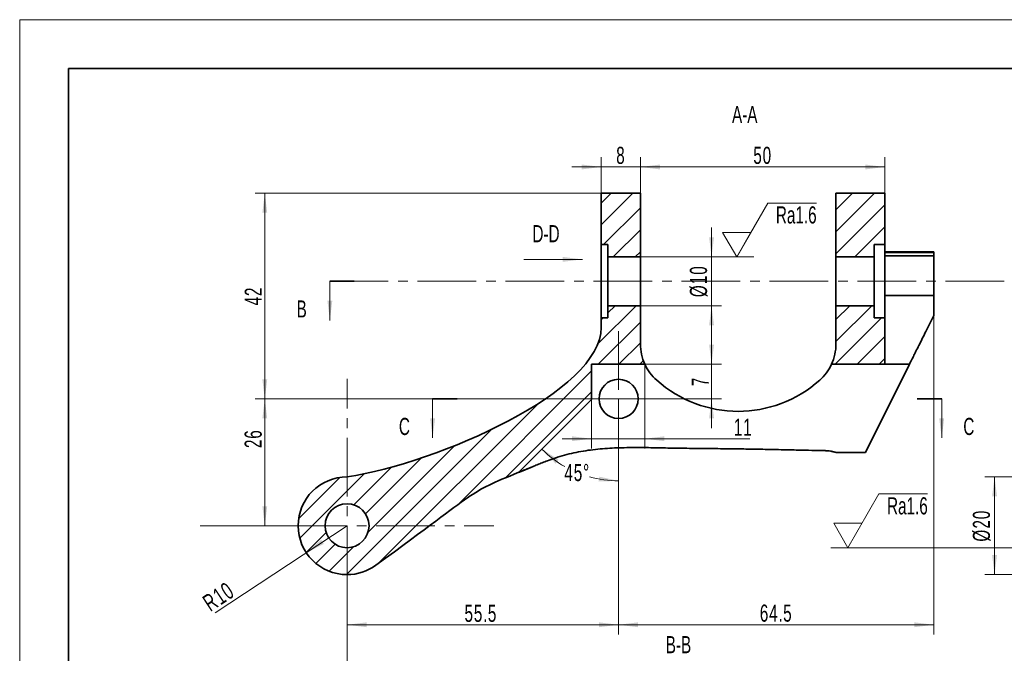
# Model space of a CAD drawing. Header units: millimetres. Extents: x -210 to 320, y -148 to 148.
# Tile 4 of 7: x -210 to -9, y 19 to 148. Entities that reach past the tile are written whole.
import ezdxf
from ezdxf.enums import TextEntityAlignment as Align

# ---------------------------------------------------------------- set-up
doc = ezdxf.new("R2010")
doc.units = ezdxf.units.MM
doc.set_wipeout_variables(frame=1)
doc.linetypes.add('点画线', pattern=[18, 12, -2, 2, -2])
doc.layers.get('0').update_dxf_attribs({"lineweight": 35})
for name, color, linetype, lineweight in [('中心线层', 1, '点画线', 18), ('剖面线层', 4, 'Continuous', 18), ('尺寸线层', 3, 'Continuous', 18), ('粗实线层', 7, 'Continuous', 35), ('细实线层', 7, 'Continuous', 18)]:
    doc.layers.add(name, color=color, linetype=linetype, lineweight=lineweight)
doc.styles.add('标准', font='txt', dxfattribs={"width": 0.667})
doc.dimstyles.new('GB_尺寸', dxfattribs={"dimtxt": 3.5, "dimasz": 4, "dimexe": 2, "dimexo": 0, "dimtad": 1, "dimdsep": 46, "dimtxsty": '标准', "dimblk": '_CAXARROW', "dimcen": 0, "dimdle": 6, "dimazin": 2, "dimtfac": 0.707107, "dimtdec": 3, "dimtmove": 2, "dimatfit": 3, "dimfxl": 0, "dimfrac": 2, "dimtolj": 1, "dimtzin": 0, "dimarcsym": 0})

# ---------------------------------------------------------------- blocks, each defined once
blk = doc.blocks.new('$CAXA_FRAME_13B17AC1$')
at = {"layer": '粗实线层'}
for p, q in [((-200, 138.5), (-200, -138.5)), ((200, 138.5), (-200, 138.5))]:
    blk.add_line(p, q, dxfattribs=at)
at = {"layer": '细实线层'}
for p, q in [((210, 148.5), (-210, 148.5)), ((-210, 148.5), (-210, -148.5))]:
    blk.add_line(p, q, dxfattribs=at)
blk = doc.blocks.new('*X6')
at = {"layer": '尺寸线层'}
for points in [[(-147.72, -8), (-147.22, -4), (-148.22, -4)], [(0, -8), (0.5, -4), (-0.5, -4)]]:
    blk.add_hatch(color=0, dxfattribs=at).paths.add_polyline_path(points, flags=0)
at = {"layer": '尺寸线层', "color": 0, "linetype": 'Continuous', "lineweight": 35}
for p, q in [((-147.72, 0), (-142.72, 0)), ((-5, 0), (0, 0))]:
    blk.add_line(p, q, dxfattribs=at)
at = {"layer": '尺寸线层', "color": 0}
for p, q in [((-147.72, 0), (-147.72, -8)), ((0, 0), (0, -8))]:
    blk.add_line(p, q, dxfattribs=at)
at = {"layer": '尺寸线层', "color": 0, "char_height": 3.5, "width": 7, "attachment_point": 5, "line_spacing_factor": 1.15057, "style": '标准'}
for insert in [(-153.38, -5.66), (5.66, -5.66)]:
    blk.add_mtext('\\T1.1;B', dxfattribs=dict(at, insert=insert))
blk = doc.blocks.new('*X7')
at = {"layer": '尺寸线层'}
for points in [[(-104.12, -8), (-103.62, -4), (-104.62, -4)], [(0, -8), (0.5, -4), (-0.5, -4)]]:
    blk.add_hatch(color=0, dxfattribs=at).paths.add_polyline_path(points, flags=0)
at = {"layer": '尺寸线层', "color": 0, "linetype": 'Continuous', "lineweight": 35}
for p, q in [((-104.12, 0), (-99.12, 0)), ((-5, 0), (0, 0))]:
    blk.add_line(p, q, dxfattribs=at)
at = {"layer": '尺寸线层', "color": 0}
for p, q in [((-104.12, 0), (-104.12, -8)), ((0, 0), (0, -8))]:
    blk.add_line(p, q, dxfattribs=at)
at = {"layer": '尺寸线层', "color": 0, "char_height": 3.5, "width": 7, "attachment_point": 5, "line_spacing_factor": 1.15057, "style": '标准'}
for insert in [(-109.78, -5.66), (5.66, -5.66)]:
    blk.add_mtext('\\T1.1;C', dxfattribs=dict(at, insert=insert))
blk = doc.blocks.new('*X8')
at = {"layer": '尺寸线层', "linetype": 'Continuous'}
for points in [[(-143.04, 24.75), (-139.04, 25.25), (-139.04, 24.25)], [(-87.51, 24.75), (-91.51, 25.25), (-91.51, 24.25)]]:
    blk.add_hatch(color=0, dxfattribs=at).paths.add_polyline_path(points, flags=0)
at = {"layer": '尺寸线层', "color": 0, "linetype": 'Continuous'}
for p, q in [((-87.51, 70.95), (-87.51, 22.75)), ((-143.04, 45), (-143.04, 22.75)), ((-143.04, 24.75), (-87.51, 24.75))]:
    blk.add_line(p, q, dxfattribs=at)
at = {"layer": '尺寸线层', "color": 0, "insert": (-115.68, 27.07), "char_height": 3.5, "width": 12.7047, "attachment_point": 5, "line_spacing_factor": 1.15057, "style": '标准'}
blk.add_mtext('\\T1.1;55.5', dxfattribs=at)
blk = doc.blocks.new('_CAXARROW')
blk.add_hatch(color=0).paths.add_polyline_path([(0, 0), (-1, 0.125), (-1, -0.125)], flags=0)
blk = doc.blocks.new('*X9')
at = {"layer": '尺寸线层', "linetype": 'Continuous'}
for points in [[(-159.87, 70.95), (-160.37, 66.95), (-159.37, 66.95)], [(-159.87, 45), (-160.37, 49), (-159.37, 49)]]:
    blk.add_hatch(color=0, dxfattribs=at).paths.add_polyline_path(points, flags=0)
at = {"layer": '尺寸线层', "color": 0, "linetype": 'Continuous'}
for p, q in [((-87.51, 70.95), (-161.87, 70.95)), ((-159.87, 45), (-159.87, 70.95)), ((-143.04, 45), (-161.87, 45))]:
    blk.add_line(p, q, dxfattribs=at)
at = {"layer": '尺寸线层', "color": 0, "insert": (-162.23, 62.8), "char_height": 3.5, "width": 7, "attachment_point": 5, "rotation": 90, "line_spacing_factor": 1.15057, "style": '标准'}
blk.add_mtext('\\T1.1;26', dxfattribs=at)
blk = doc.blocks.new('*X11')
at = {"layer": '尺寸线层', "linetype": 'Continuous'}
blk.add_hatch(color=256, dxfattribs=at).paths.add_polyline_path([(0, 0), (-4, -0.5), (-4, 0.5)], flags=0)
blk.add_line((0, 0), (-12, 0), dxfattribs=at)
blk = doc.blocks.new('*X13')
at = {"layer": '尺寸线层', "linetype": 'Continuous'}
for points in [[(-68.49, 100), (-68.99, 104), (-67.99, 104)], [(-68.49, 90), (-68.99, 86), (-67.99, 86)]]:
    blk.add_hatch(color=0, dxfattribs=at).paths.add_polyline_path(points, flags=0)
at = {"layer": '尺寸线层', "color": 0, "linetype": 'Continuous'}
for p, q in [((-68.49, 84), (-68.49, 106)), ((-83.04, 100), (-66.49, 100)), ((-83.04, 90), (-66.49, 90))]:
    blk.add_line(p, q, dxfattribs=at)
at = {"layer": '尺寸线层', "color": 0, "insert": (-71.11, 95), "char_height": 3.5, "width": 11.7255, "attachment_point": 5, "rotation": 90, "line_spacing_factor": 1.15057, "style": '标准'}
blk.add_mtext('\\T1.1;%%C10', dxfattribs=at)
blk = doc.blocks.new('*X24')
at = {"layer": '尺寸线层', "linetype": 'Continuous'}
for points in [[(-10.61, 55), (-11.11, 51), (-10.11, 51)], [(-10.61, 35), (-11.11, 39), (-10.11, 39)]]:
    blk.add_hatch(color=0, dxfattribs=at).paths.add_polyline_path(points, flags=0)
at = {"layer": '尺寸线层', "color": 0, "linetype": 'Continuous'}
for p, q in [((34.45, 55), (-12.61, 55)), ((-10.61, 35), (-10.61, 55)), ((34.45, 35), (-12.61, 35))]:
    blk.add_line(p, q, dxfattribs=at)
at = {"layer": '尺寸线层', "color": 0, "insert": (-13.24, 45), "char_height": 3.5, "width": 11.7255, "attachment_point": 5, "rotation": 90, "line_spacing_factor": 1.15057, "style": '标准'}
blk.add_mtext('\\T1.1;%%C20', dxfattribs=at)
blk = doc.blocks.new('*X28')
at = {"layer": '尺寸线层', "linetype": 'Continuous'}
for points in [[(-91.04, 118.38), (-95.04, 118.88), (-95.04, 117.88)], [(-83.04, 118.38), (-79.04, 118.88), (-79.04, 117.88)]]:
    blk.add_hatch(color=0, dxfattribs=at).paths.add_polyline_path(points, flags=0)
at = {"layer": '尺寸线层', "color": 0, "linetype": 'Continuous'}
for p, q in [((-91.04, 113), (-91.04, 120.38)), ((-83.04, 113), (-83.04, 120.38)), ((-97.04, 118.38), (-77.04, 118.38))]:
    blk.add_line(p, q, dxfattribs=at)
at = {"layer": '尺寸线层', "color": 0, "insert": (-87.04, 120.73), "char_height": 3.5, "width": 7, "attachment_point": 5, "line_spacing_factor": 1.15057, "style": '标准'}
blk.add_mtext('\\T1.1;8', dxfattribs=at)
blk = doc.blocks.new('*X29')
at = {"layer": '尺寸线层', "linetype": 'Continuous'}
for points in [[(-83.04, 118.38), (-79.04, 118.88), (-79.04, 117.88)], [(-33.04, 118.38), (-37.04, 118.88), (-37.04, 117.88)]]:
    blk.add_hatch(color=0, dxfattribs=at).paths.add_polyline_path(points, flags=0)
at = {"layer": '尺寸线层', "color": 0, "linetype": 'Continuous'}
for p, q in [((-83.04, 113), (-83.04, 120.38)), ((-33.04, 113), (-33.04, 120.38)), ((-83.04, 118.38), (-33.04, 118.38))]:
    blk.add_line(p, q, dxfattribs=at)
at = {"layer": '尺寸线层', "color": 0, "insert": (-58.04, 120.73), "char_height": 3.5, "width": 7, "attachment_point": 5, "line_spacing_factor": 1.15057, "style": '标准'}
blk.add_mtext('\\T1.1;50', dxfattribs=at)
blk = doc.blocks.new('*X30')
at = {"layer": '尺寸线层', "linetype": 'Continuous'}
for points in [[(-87.51, 24.75), (-83.51, 25.25), (-83.51, 24.25)], [(-23.04, 24.75), (-27.04, 25.25), (-27.04, 24.25)]]:
    blk.add_hatch(color=0, dxfattribs=at).paths.add_polyline_path(points, flags=0)
at = {"layer": '尺寸线层', "color": 0, "linetype": 'Continuous'}
for p, q in [((-23.04, 88), (-23.04, 22.75)), ((-87.51, 70.95), (-87.51, 22.75)), ((-87.51, 24.75), (-23.04, 24.75))]:
    blk.add_line(p, q, dxfattribs=at)
at = {"layer": '尺寸线层', "color": 0, "insert": (-55.28, 27.11), "char_height": 3.5, "width": 12.73, "attachment_point": 5, "line_spacing_factor": 1.15057, "style": '标准'}
blk.add_mtext('\\T1.1;64.5', dxfattribs=at)
blk = doc.blocks.new('*X31')
at = {"layer": '尺寸线层', "linetype": 'Continuous'}
for points in [[(-159.87, 113), (-159.37, 109), (-160.37, 109)], [(-159.87, 70.95), (-159.37, 74.95), (-160.37, 74.95)]]:
    blk.add_hatch(color=0, dxfattribs=at).paths.add_polyline_path(points, flags=0)
at = {"layer": '尺寸线层', "color": 0, "linetype": 'Continuous'}
for p, q in [((-91.04, 113), (-161.87, 113)), ((-159.87, 113), (-159.87, 70.95)), ((-87.51, 70.95), (-161.87, 70.95))]:
    blk.add_line(p, q, dxfattribs=at)
at = {"layer": '尺寸线层', "color": 0, "insert": (-162.23, 91.98), "char_height": 3.5, "width": 7, "attachment_point": 5, "rotation": 90, "line_spacing_factor": 1.15057, "style": '标准'}
blk.add_mtext('\\T1.1;42', dxfattribs=at)
blk = doc.blocks.new('*X32')
at = {"layer": '尺寸线层', "linetype": 'Continuous'}
blk.add_hatch(color=0, dxfattribs=at).paths.add_polyline_path([(-151.39, 39.5), (-148.33, 42.12), (-147.78, 41.28)], flags=0)
at = {"layer": '尺寸线层', "color": 0, "linetype": 'Continuous'}
blk.add_line((-170.04, 27.21), (-143.04, 45), dxfattribs=at)
at = {"layer": '尺寸线层', "color": 0, "linetype": 'Continuous', "insert": (-169.32, 30.5), "char_height": 3.5, "width": 9.6812, "attachment_point": 5, "rotation": 33.3965, "line_spacing_factor": 1.15057, "style": '标准'}
blk.add_mtext('\\T1.1;R10', dxfattribs=at)
blk = doc.blocks.new('*X36')
at = {"layer": '尺寸线层', "linetype": 'Continuous'}
for points in [[(-103.17, 60.66), (-99.78, 58.49), (-100.39, 57.7)], [(-87.51, 54.18), (-91.44, 55.04), (-91.58, 54.05)]]:
    blk.add_hatch(color=0, dxfattribs=at).paths.add_polyline_path(points, flags=0)
at = {"layer": '尺寸线层', "color": 0, "linetype": 'Continuous'}
blk.add_line((-87.51, 57.12), (-87.51, 52.18), dxfattribs=at)
for start, end in [(225, 240.2022), (254.4294, 270)]:
    blk.add_arc((-87.51, 76.33), 22.15, start, end, dxfattribs=at)
at = {"layer": '尺寸线层', "color": 0, "insert": (-95.99, 55.86), "char_height": 3.5, "width": 8.8736, "attachment_point": 5, "line_spacing_factor": 1.15057, "style": '标准'}
blk.add_mtext('\\T1.1;45%%D', dxfattribs=at)
blk = doc.blocks.new('*X37')
at = {"layer": '尺寸线层', "linetype": 'Continuous'}
for points in [[(-93.04, 62.8), (-97.04, 63.3), (-97.04, 62.3)], [(-82.13, 62.8), (-78.13, 63.3), (-78.13, 62.3)]]:
    blk.add_hatch(color=0, dxfattribs=at).paths.add_polyline_path(points, flags=0)
at = {"layer": '尺寸线层', "color": 0, "linetype": 'Continuous'}
for p, q in [((-93.04, 78.03), (-93.04, 60.8)), ((-82.13, 78.03), (-82.13, 60.8)), ((-99.04, 62.8), (-60.69, 62.8))]:
    blk.add_line(p, q, dxfattribs=at)
at = {"layer": '尺寸线层', "color": 0, "insert": (-62.03, 65.16), "char_height": 3.5, "width": 7, "attachment_point": 5, "line_spacing_factor": 1.15057, "style": '标准'}
blk.add_mtext('\\T1.1;11', dxfattribs=at)
blk = doc.blocks.new('*X38')
at = {"layer": '尺寸线层', "linetype": 'Continuous'}
for points in [[(-68.49, 78.03), (-68.99, 82.03), (-67.99, 82.03)], [(-68.49, 70.95), (-68.99, 66.95), (-67.99, 66.95)]]:
    blk.add_hatch(color=0, dxfattribs=at).paths.add_polyline_path(points, flags=0)
at = {"layer": '尺寸线层', "color": 0, "linetype": 'Continuous'}
for p, q in [((-68.49, 64.95), (-68.49, 84.03)), ((-87.51, 78.03), (-66.49, 78.03)), ((-87.51, 70.95), (-66.49, 70.95))]:
    blk.add_line(p, q, dxfattribs=at)
at = {"layer": '尺寸线层', "color": 0, "insert": (-70.81, 74.49), "char_height": 3.5, "width": 7, "attachment_point": 5, "rotation": 90, "line_spacing_factor": 1.15057, "style": '标准'}
blk.add_mtext('\\T1.1;7', dxfattribs=at)
blk = doc.blocks.new('*X43')
at = {"layer": '尺寸线层', "color": 0, "linetype": 'Continuous'}
for p, q in [((0, 0), (6.35, 11)), ((6.35, 11), (16.32, 11)), ((0, 0), (-2.89, 5)), ((-2.89, 5), (2.89, 5))]:
    blk.add_line(p, q, dxfattribs=at)
at = {"layer": '尺寸线层', "color": 0, "linetype": 'Continuous', "lineweight": -2}
blk.add_line((-3.14, 0), (3.5, 0), dxfattribs=at)
at = {"layer": '尺寸线层', "color": 0, "style": '标准', "width": 0.667}
blk.add_text('Ra1.6', height=3.5, dxfattribs=at).set_placement((12.18, 8.57), align=Align.MIDDLE_CENTER)
blk = doc.blocks.new('*X47')
at = {"layer": '尺寸线层', "color": 0, "linetype": 'Continuous'}
for p, q in [((0, 0), (6.35, 11)), ((6.35, 11), (16.32, 11)), ((0, 0), (-2.89, 5)), ((-2.89, 5), (2.89, 5))]:
    blk.add_line(p, q, dxfattribs=at)
at = {"layer": '尺寸线层', "color": 0, "linetype": 'Continuous', "lineweight": -2}
blk.add_line((37.82, 0), (-3.5, 0), dxfattribs=at)
at = {"layer": '尺寸线层', "color": 0, "style": '标准', "width": 0.667}
blk.add_text('Ra1.6', height=3.5, dxfattribs=at).set_placement((12.18, 8.57), align=Align.MIDDLE_CENTER)

msp = doc.modelspace()

# ---------------------------------------------------------------- hatches: boundary and pattern name
at = {"layer": '剖面线层'}
h = msp.add_hatch(dxfattribs=at)
h.set_pattern_fill('ANSI31', color=256, style=0, pattern_type=0)
h.paths.add_polyline_path([(-83.045, 100.004), (-83.045, 113.004), (-91.045, 113.004), (-91.045, 102.504), (-89.675, 102.504), (-89.675, 100.004)], flags=0)
h = msp.add_hatch(dxfattribs=at)
h.set_pattern_fill('ANSI31', color=256, style=0, pattern_type=0)
h.paths.add_polyline_path([(-33.045, 113.004), (-43.045, 113.004), (-43.045, 100.004), (-35.244, 100.004), (-35.244, 102.504), (-33.045, 102.504)], flags=0)
h = msp.add_hatch(dxfattribs=at)
h.set_pattern_fill('无图案', color=256, scale=3, angle=45, style=0, pattern_type=0)
h.set_pattern_definition([(45, (0, 0), (-2.12132, 2.12132), [])])
edge = h.paths.add_edge_path(flags=0)
edge.add_arc((-143.045, 45.004), 10, 90, 180, ccw=False)
edge.add_line((-143.045, 55.004), (-143.045, 49.504))
edge.add_arc((-143.045, 45.004), 4.5, 90, 180)
edge.add_line((-147.545, 45.004), (-153.045, 45.004))
edge = h.paths.add_edge_path(flags=0)
edge.add_line((-143.045, 49.504), (-143.045, 55.004))
edge.add_spline(control_points=[(-143.045, 55.004), (-124.3, 57.838), (-91.045, 72.512), (-91.045, 85.576)], knot_values=[0, 0, 0, 0, 63.1031418, 63.1031418, 63.1031418, 63.1031418], weights=[1, 1, 1, 1], degree=3, periodic=0)
edge.add_line((-91.045, 85.576), (-91.045, 87.504))
edge.add_line((-91.045, 87.504), (-89.675, 87.504))
edge.add_line((-89.675, 87.504), (-89.675, 90.004))
edge.add_line((-89.675, 90.004), (-83.045, 90.004))
edge.add_line((-83.045, 90.004), (-83.045, 82.219))
edge.add_arc((-73.045, 82.219), 10, 180, 204.74448)
edge.add_line((-82.126, 78.033), (-87.509, 78.033))
edge.add_line((-87.509, 78.033), (-93.045, 78.033))
edge.add_line((-93.045, 78.033), (-93.045, 70.952))
edge.add_line((-93.045, 70.952), (-93.045, 70.792))
edge.add_line((-93.045, 70.792), (-107.844, 55.992))
edge.add_line((-107.844, 55.992), (-107.894, 55.942))
edge.add_spline(control_points=[(-107.894, 55.942), (-116.462, 52.447), (-116.143, 52.494), (-126.178, 45.004)], knot_values=[0, 0, 0, 0, 21.4163076, 21.4163076, 21.4163076, 21.4163076], weights=[1, 1, 1, 1], degree=3, periodic=0)
edge.add_line((-126.178, 45.004), (-138.545, 45.004))
edge.add_arc((-143.045, 45.004), 4.5, 360, 450)
edge = h.paths.add_edge_path(flags=0)
edge.add_line((-143.045, 35.004), (-143.045, 40.504))
edge.add_arc((-143.045, 45.004), 4.5, 270, 360)
edge.add_line((-138.545, 45.004), (-126.178, 45.004))
edge.add_line((-126.178, 45.004), (-126.178, 45.004))
edge.add_spline(control_points=[(-126.178, 45.004), (-128.931, 42.949), (-132.463, 40.328), (-137.171, 36.911)], knot_values=[0, 0, 0, 0, 13.6503534, 13.6503534, 13.6503534, 13.6503534], weights=[1, 1, 1, 1], degree=3, periodic=0)
edge.add_arc((-143.045, 45.004), 10, 270, 305.97261, ccw=False)
edge = h.paths.add_edge_path(flags=0)
edge.add_arc((-143.045, 45.004), 10, 180, 270, ccw=False)
edge.add_line((-153.045, 45.004), (-147.545, 45.004))
edge.add_arc((-143.045, 45.004), 4.5, 180, 270)
edge.add_line((-143.045, 40.504), (-143.045, 35.004))
h = msp.add_hatch(dxfattribs=at)
h.set_pattern_fill('ANSI31', color=256, style=0, pattern_type=0)
edge = h.paths.add_edge_path(flags=0)
edge.add_line((-43.963, 78.033), (-33.045, 78.033))
edge.add_line((-33.045, 78.033), (-33.045, 87.504))
edge.add_line((-33.045, 87.504), (-35.244, 87.504))
edge.add_line((-35.244, 87.504), (-35.244, 90.004))
edge.add_line((-35.244, 90.004), (-43.045, 90.004))
edge.add_line((-43.045, 90.004), (-43.045, 82.219))
edge.add_arc((-53.045, 82.219), 10, 335.25552, 360, ccw=False)

# ---------------------------------------------------------------- linework, layer by layer
at = {"layer": '中心线层'}
for p, q in [((189.381, 95.004), (-146.558, 95.004)), ((-87.509, 84.79), (-87.509, 57.115)), ((-143.045, 14.985), (-143.045, 75.022)), ((-101.346, 70.952), (-73.671, 70.952)), ((-173.063, 45.004), (-113.026, 45.004))]:
    msp.add_line(p, q, dxfattribs=at)
at = {"layer": '粗实线层'}
for p, q in [((-83.045, 113.004), (-91.045, 113.004)), ((-91.045, 113.004), (-91.045, 102.504)), ((-83.045, 113.004), (-83.045, 100.004)), ((-33.045, 113.004), (-43.045, 113.004)), ((-43.045, 113.004), (-43.045, 100.004)), ((-33.045, 113.004), (-33.045, 102.504)), ((-89.675, 102.504), (-91.045, 102.504)), ((-91.045, 102.504), (-91.045, 87.504)), ((-89.675, 100.004), (-89.675, 102.504)), ((-33.045, 102.504), (-35.244, 102.504)), ((-35.244, 102.504), (-35.244, 100.004)), ((-33.045, 87.504), (-33.045, 102.504)), ((-23.045, 101.004), (-33.045, 101.004)), ((-33.045, 100.883), (-23.045, 100.883)), ((-23.045, 101.004), (-23.045, 100.883)), ((-23.045, 100.883), (-23.045, 100.234)), ((-83.045, 100.004), (-89.675, 100.004)), ((-89.675, 100.004), (-89.675, 90.004)), ((-83.045, 100.004), (-83.045, 90.004)), ((-35.244, 100.004), (-43.045, 100.004)), ((-43.045, 100.004), (-43.045, 90.004)), ((-35.244, 90.004), (-35.244, 100.004)), ((-33.045, 100.234), (-23.045, 100.234)), ((-23.045, 100.234), (-23.045, 92.068)), ((-23.045, 92.068), (-33.045, 92.068)), ((-23.045, 87.998), (-23.045, 92.068)), ((-89.675, 87.504), (-89.675, 90.004)), ((-89.675, 90.004), (-83.045, 90.004)), ((-83.045, 90.004), (-83.045, 82.219)), ((-43.045, 90.004), (-35.244, 90.004)), ((-43.045, 90.004), (-43.045, 82.219)), ((-35.244, 90.004), (-35.244, 87.504)), ((-91.045, 87.504), (-89.675, 87.504)), ((-91.045, 87.504), (-91.045, 85.576)), ((-35.244, 87.504), (-33.045, 87.504)), ((-33.045, 87.504), (-33.045, 78.033)), ((-82.126, 78.033), (-93.045, 78.033)), ((-93.045, 70.792), (-93.045, 78.033)), ((-33.045, 78.033), (-43.963, 78.033)), ((-28.008, 78.033), (-36.989, 60.004)), ((-33.045, 78.033), (-28.008, 78.033)), ((-93.045, 70.792), (-107.894, 55.942)), ((-43.045, 60.004), (-36.989, 60.004)), ((-107.781, 55.988), (-105.45, 56.936))]:
    msp.add_line(p, q, dxfattribs=at)
msp.add_circle((-143.045, 45.004), 4.5, dxfattribs=at)
for centre, radius, start, end in [((-73.045, 82.219), 10, 180, 204.74448), ((-53.045, 82.219), 10, 335.25552, 0), ((-73.045, 82.219), 10, 204.74448, 228.18969), ((-53.045, 82.219), 10, 311.81031, 335.25552), ((-87.509, 70.952), 4, 0, 180), ((-63.045, 93.399), 25, 228.18969, 311.81031), ((-87.509, 70.952), 4, 180, 360), ((-143.045, 45.004), 10, 90, 270), ((-143.045, 45.004), 10, 90, 270), ((-143.045, 45.004), 10, 270, 305.97261), ((-143.045, 45.004), 10, 270, 305.97261)]:
    msp.add_arc(centre, radius, start, end, dxfattribs=at)
for points, knots in [([(-23.045, 87.998), (-23.6, 86.882), (-24.144, 85.79), (-25.169, 83.733), (-25.65, 82.768), (-26.514, 81.033), (-26.897, 80.264), (-27.544, 78.966), (-27.807, 78.437), (-28.008, 78.033)], [0, 0, 0, 0, 2.7831434, 2.7831434, 5.5662867, 5.5662867, 8.3494301, 8.3494301, 11.1325734, 11.1325734, 11.1325734, 11.1325734]), ([(-107.844, 55.992), (-107.542, 56.108), (-106.927, 56.345), (-106.009, 56.712), (-105.087, 57.084), (-104.127, 57.477), (-103.122, 57.881), (-101.892, 58.355), (-100.389, 58.9), (-98.588, 59.461), (-96.022, 60.088), (-92.759, 60.608), (-88.812, 60.919), (-84.855, 61.011), (-81.558, 60.982), (-78.919, 60.933), (-76.465, 60.883), (-73.166, 60.835), (-68.937, 60.788), (-64.792, 60.744), (-60.969, 60.695), (-57.28, 60.626), (-53.585, 60.547), (-50.181, 60.468), (-47.542, 60.408), (-45.959, 60.374), (-45.269, 60.36)], [0, 0, 0, 0, 0.9694666, 1.9768796, 2.9655798, 3.95428, 5.0898319, 6.2136123, 7.907867, 9.8874445, 11.8685197, 15.8271935, 19.7839508, 23.7389602, 27.6974951, 29.6775046, 31.6574534, 35.0597309, 39.5764347, 44.3452775, 47.4954693, 51.0480323, 55.4145538, 58.582228, 61.2635305, 63.3337319, 63.3337319, 63.3337319, 63.3337319]), ([(-43.045, 60.004), (-43.104, 60.022), (-43.224, 60.059), (-43.406, 60.108), (-43.618, 60.16), (-43.864, 60.212), (-44.234, 60.277), (-44.605, 60.322), (-44.98, 60.351), (-45.169, 60.357), (-45.269, 60.36)], [0, 0, 0, 0, 0.1863941, 0.3750604, 0.5665419, 0.8402424, 1.1301137, 1.6936611, 1.9596042, 2.2598996, 2.2598996, 2.2598996, 2.2598996])]:
    msp.add_open_spline(points, degree=3, knots=knots, dxfattribs=at)
for points in [[(-91.045, 85.576), (-91.045, 72.512), (-124.3, 57.838), (-143.045, 55.004)], [(-137.171, 36.911), (-115.299, 52.786), (-118.812, 51.489), (-107.894, 55.942)]]:
    msp.add_open_spline(points, degree=3, dxfattribs=at)

# ---------------------------------------------------------------- block references
at = {"layer": '尺寸线层'}
for name, p in [('*X6', (1.162, 95.004)), ('*X7', (-21.419, 70.952))]:
    msp.add_blockref(name, p, dxfattribs=at)
at = {"layer": '粗实线层'}
for name, p in [('$CAXA_FRAME_13B17AC1$', (0, 0)), ('*X11', (-94.917, 99.478))]:
    msp.add_blockref(name, p, dxfattribs=at)

# ---------------------------------------------------------------- texts
at = {"layer": '尺寸线层', "style": '标准', "width": 0.667}
for s, p in [('A-A', (-61.706, 130.861)), ('B-B', (-75.257, 22.437))]:
    msp.add_text(s, height=3.5, dxfattribs=at).set_placement(p, align=Align.TOP_CENTER)
msp.add_text('D-D', height=3.5, dxfattribs=at).set_placement((-102.35, 104.739), align=Align.MIDDLE_CENTER)

# ---------------------------------------------------------------- dimensions: what is measured, and where the dimension line sits
at = {"layer": '尺寸线层'}
for base, p1, p2, picture, middle in [((-83.045, 118.378), (-91.045, 113.004), (-83.045, 113.004), '*X28', (-87.045, 120.734)), ((-33.045, 118.378), (-83.045, 113.004), (-33.045, 113.004), '*X29', (-58.045, 120.734))]:
    dim = msp.add_linear_dim(base=base, p1=p1, p2=p2, dimstyle='GB_尺寸', override={"dimscale": 1, "dimsah": 1, "dimtfill": 1, "dimtzin": 0}, dxfattribs=at)
    dim.commit()
    dim.dimension.update_dxf_attribs({"geometry": picture, "text_midpoint": middle})
for base, p1, p2, angle, text, picture, middle in [((-159.873, 70.952), (-91.045, 113.004), (-87.509, 70.952), 270, '42', '*X31', (-162.229, 91.978)), ((-68.491, 78.033), (-87.509, 70.952), (-87.509, 78.033), 90, '7', '*X38', (-70.81, 74.493))]:
    dim = msp.add_linear_dim(base=base, p1=p1, p2=p2, angle=angle, text=text, dimstyle='GB_尺寸', override={"dimscale": 1, "dimsah": 1, "dimtfac": 1, "dimtfill": 1, "dimtzin": 0}, dxfattribs=at)
    dim.commit()
    dim.dimension.update_dxf_attribs({"geometry": picture, "text_midpoint": middle})
for base, p1, p2, picture, middle in [((-68.491, 100.004), (-83.045, 90.004), (-83.045, 100.004), '*X13', (-71.112, 95.004)), ((-10.614, 55.004), (34.448, 35.004), (34.448, 55.004), '*X24', (-13.235, 45.004))]:
    dim = msp.add_linear_dim(base=base, p1=p1, p2=p2, angle=90, dimstyle='GB_尺寸', override={"dimscale": 1, "dimpost": '%%C<>', "dimsah": 1, "dimtfac": 1, "dimtfill": 1, "dimtzin": 0}, dxfattribs=at)
    dim.commit()
    dim.dimension.update_dxf_attribs({"geometry": picture, "text_midpoint": middle})
dim = msp.add_linear_dim(base=(-23.045, 24.754), p1=(-87.509, 70.952), p2=(-23.045, 87.998), text='64.5', dimstyle='GB_尺寸', override={"dimscale": 1, "dimsah": 1, "dimtfac": 1, "dimtfill": 1, "dimtzin": 0}, dxfattribs=at)
dim.commit()
dim.dimension.update_dxf_attribs({"geometry": '*X30', "text_midpoint": (-55.277, 27.11)})
dim = msp.add_angular_dim_2l(base=(-95.985, 55.863), line1=((-93.045, 70.792), (-107.894, 55.942)), line2=((-87.509, 84.79), (-87.509, 57.115)), dimstyle='GB_尺寸', override={"dimscale": 1, "dimtad": 0, "dimtih": 1, "dimtoh": 1, "dimsah": 1, "dimtfill": 1, "dimtzin": 0}, dxfattribs=at)
dim.commit()
dim.dimension.update_dxf_attribs({"geometry": '*X36', "text_midpoint": (-95.985, 55.863)})
for base, p1, p2, text, picture, middle in [((-82.126, 62.801), (-93.045, 78.033), (-82.126, 78.033), '11', '*X37', (-62.029, 65.157)), ((-87.509, 24.754), (-143.045, 45.004), (-87.509, 70.952), '55.5', '*X8', (-115.681, 27.073))]:
    dim = msp.add_linear_dim(base=base, p1=p1, p2=p2, text=text, dimstyle='GB_尺寸', override={"dimscale": 1, "dimsah": 1, "dimtfac": 1, "dimtfill": 1, "dimtzin": 0}, dxfattribs=at)
    dim.commit()
    dim.dimension.update_dxf_attribs({"geometry": picture, "text_midpoint": middle, "dimtype": 160})
dim = msp.add_linear_dim(base=(-159.873, 70.952), p1=(-143.045, 45.004), p2=(-87.509, 70.952), angle=90, text='26', dimstyle='GB_尺寸', override={"dimscale": 1, "dimsah": 1, "dimtfac": 1, "dimtfill": 1, "dimtzin": 0}, dxfattribs=at)
dim.commit()
dim.dimension.update_dxf_attribs({"geometry": '*X9', "text_midpoint": (-162.229, 62.801), "dimtype": 160})
dim = msp.add_radius_dim(center=(-143.045, 45.004), mpoint=(-151.393, 39.499), dimstyle='GB_尺寸', override={"dimscale": 1, "dimpost": 'R<>', "dimsah": 1, "dimtfill": 1, "dimtzin": 0}, dxfattribs=at)
dim.commit()
dim.dimension.update_dxf_attribs({"geometry": '*X32', "text_midpoint": (-168.021, 28.537)})

# ---------------------------------------------------------------- next in the draw order: wipeouts: each hides what was drawn before it
for points in [[(-63.348, 100.004), (-60.462, 105.004), (-60.462, 105.004), (-66.235, 105.004), (-66.235, 105.004)], [(-40.612, 40.504), (-37.725, 45.504), (-37.725, 45.504), (-43.499, 45.504), (-43.499, 45.504)]]:
    msp.add_wipeout(points).dxf.layer = '尺寸线层'

# ---------------------------------------------------------------- next in the draw order: block references
for name, p in [('*X43', (-63.348, 100.004)), ('*X47', (-40.612, 40.504))]:
    msp.add_blockref(name, p, dxfattribs=at)

doc.saveas('drawing.dxf')
